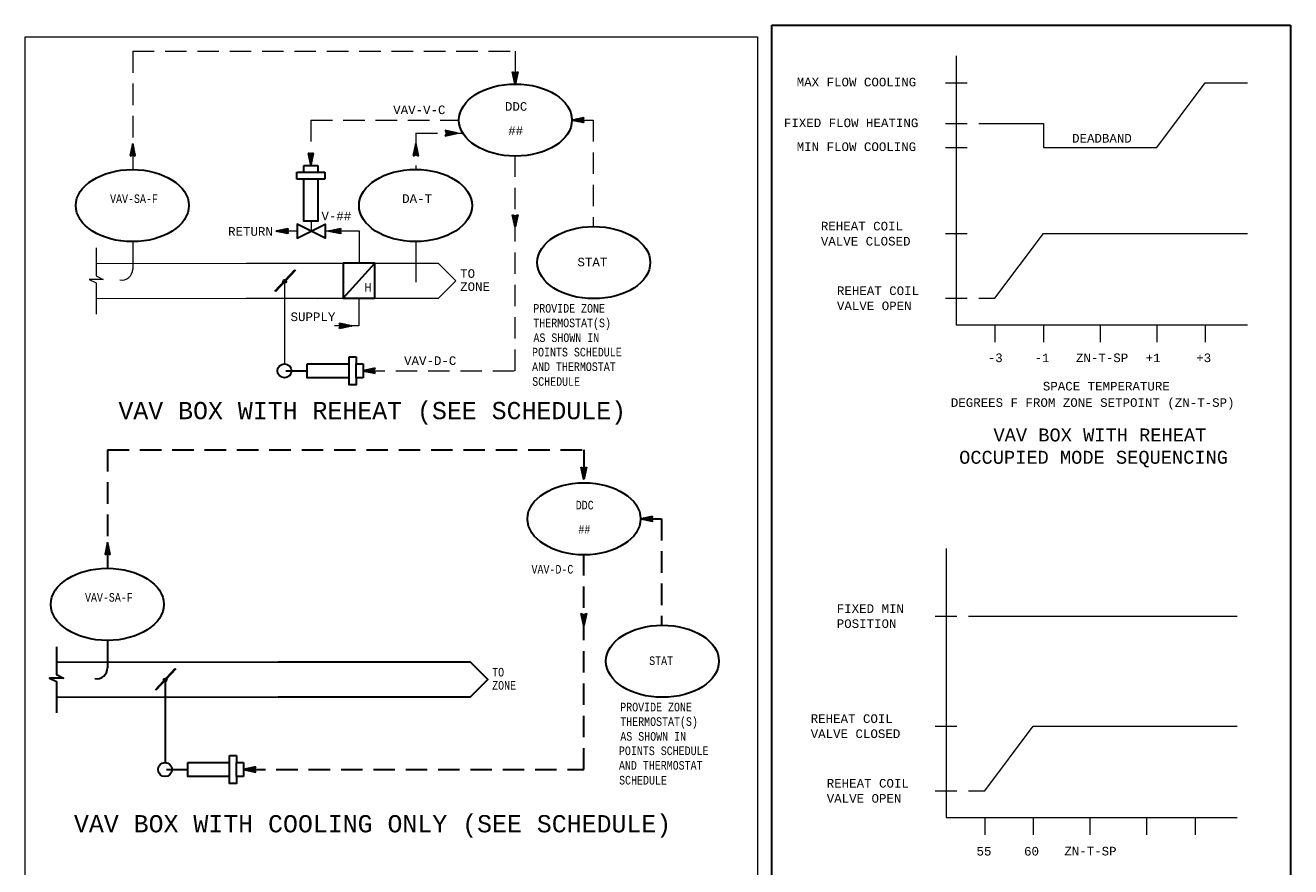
# Model space of a CAD drawing. Header units: inches. Extents: x 2 to 32.2, y 0.4 to 20.5.
# Tile 4 of 5: x 2 to 16.7, y 10.7 to 20.5. Entities that reach past the tile are written whole.
import ezdxf
from ezdxf.enums import TextEntityAlignment as Align

# ---------------------------------------------------------------- set-up
doc = ezdxf.new("R2010")
doc.units = ezdxf.units.IN
doc.header["$MEASUREMENT"] = 0
doc.linetypes.add('HIDDEN', pattern=[0.375, 0.25, -0.125])
for name, color, linetype, lineweight in [('M-ANNO-SYMB', 6, 'Continuous', 30), ('M-ANNO-TEXT', 2, 'Continuous', 30), ('M-DIAG-GRPH', 6, 'Continuous', 13), ('M-DIAG-METR', 3, 'Continuous', 0)]:
    doc.layers.add(name, color=color, linetype=linetype, lineweight=lineweight)
doc.styles.add('CONTROLTXT', font='monotxt.shx', dxfattribs={"width": 0.8, "height": 0.125})

msp = doc.modelspace()

# ---------------------------------------------------------------- linework, layer by layer
at = {"layer": 'M-ANNO-SYMB'}
for p, q in [((10.654, 20.486), (16.67, 20.486)), ((10.654, 9.457), (10.654, 20.486)), ((16.67, 20.486), (16.67, 9.457)), ((5.121, 17.646), (4.889, 17.398)), ((5.132, 17.646), (4.901, 17.398)), ((3.736, 13.021), (3.505, 12.773)), ((3.748, 13.021), (3.516, 12.773))]:
    msp.add_line(p, q, dxfattribs=at)
at = {"layer": 'M-ANNO-SYMB', "linetype": 'Continuous'}
for p, q in [((7.65, 19.944), (7.68, 19.929)), ((7.68, 19.804), (7.65, 19.944)), ((7.651, 19.938), (7.655, 19.941)), ((7.653, 19.942), (7.7, 19.895)), ((7.653, 19.929), (7.662, 19.938)), ((7.653, 19.932), (7.698, 19.887)), ((7.655, 19.92), (7.669, 19.934)), ((7.655, 19.918), (7.696, 19.878)), ((7.657, 19.911), (7.676, 19.931)), ((7.658, 19.905), (7.694, 19.869)), ((7.659, 19.902), (7.69, 19.934)), ((7.661, 19.894), (7.71, 19.943)), ((7.661, 19.891), (7.692, 19.86)), ((7.663, 19.885), (7.707, 19.929)), ((7.664, 19.878), (7.69, 19.852)), ((7.665, 19.876), (7.704, 19.916)), ((7.666, 19.867), (7.701, 19.902)), ((7.667, 19.864), (7.688, 19.843)), ((7.668, 19.859), (7.698, 19.889)), ((7.67, 19.85), (7.695, 19.875)), ((7.67, 19.851), (7.687, 19.834)), ((7.672, 19.841), (7.693, 19.862)), ((7.673, 19.837), (7.685, 19.826)), ((7.674, 19.932), (7.702, 19.904)), ((7.674, 19.833), (7.69, 19.848)), ((7.676, 19.824), (7.687, 19.835)), ((7.676, 19.824), (7.683, 19.817)), ((7.678, 19.815), (7.684, 19.821)), ((7.679, 19.81), (7.681, 19.808)), ((7.679, 19.806), (7.681, 19.808)), ((7.68, 19.929), (7.71, 19.944)), ((7.71, 19.944), (7.68, 19.804)), ((7.685, 19.931), (7.703, 19.913)), ((7.692, 19.935), (7.705, 19.922)), ((7.699, 19.938), (7.707, 19.93)), ((7.706, 19.942), (7.709, 19.939)), ((8.337, 19.386), (8.477, 19.416)), ((8.477, 19.356), (8.337, 19.386)), ((8.34, 19.386), (8.341, 19.385)), ((8.344, 19.387), (8.342, 19.385)), ((8.349, 19.388), (8.355, 19.382)), ((8.358, 19.39), (8.35, 19.383)), ((8.357, 19.39), (8.368, 19.379)), ((8.371, 19.393), (8.359, 19.381)), ((8.366, 19.392), (8.382, 19.376)), ((8.385, 19.396), (8.368, 19.379)), ((8.375, 19.394), (8.395, 19.373)), ((8.398, 19.399), (8.377, 19.377)), ((8.384, 19.396), (8.409, 19.37)), ((8.412, 19.402), (8.385, 19.375)), ((8.392, 19.397), (8.423, 19.367)), ((8.425, 19.404), (8.394, 19.374)), ((8.401, 19.399), (8.436, 19.365)), ((8.439, 19.407), (8.403, 19.372)), ((8.41, 19.401), (8.45, 19.362)), ((8.452, 19.41), (8.412, 19.37)), ((8.419, 19.403), (8.463, 19.359)), ((8.466, 19.413), (8.42, 19.368)), ((8.427, 19.405), (8.477, 19.356)), ((8.476, 19.413), (8.429, 19.366)), ((8.436, 19.407), (8.468, 19.376)), ((8.465, 19.392), (8.438, 19.364)), ((8.445, 19.409), (8.464, 19.389)), ((8.465, 19.381), (8.447, 19.362)), ((8.454, 19.411), (8.468, 19.396)), ((8.468, 19.374), (8.455, 19.36)), ((8.477, 19.416), (8.462, 19.386)), ((8.462, 19.412), (8.471, 19.404)), ((8.462, 19.386), (8.477, 19.356)), ((8.472, 19.367), (8.464, 19.359)), ((8.471, 19.414), (8.475, 19.411)), ((6.867, 19.264), (6.882, 19.234)), ((6.882, 19.234), (6.867, 19.204)), ((7.008, 19.234), (6.868, 19.264)), ((6.917, 19.254), (6.868, 19.205)), ((6.868, 19.204), (7.008, 19.234)), ((6.869, 19.262), (6.915, 19.215)), ((6.873, 19.263), (6.87, 19.259)), ((6.882, 19.261), (6.873, 19.252)), ((6.876, 19.222), (6.889, 19.209)), ((6.891, 19.259), (6.877, 19.245)), ((6.908, 19.255), (6.877, 19.224)), ((6.879, 19.262), (6.924, 19.217)), ((6.879, 19.24), (6.907, 19.213)), ((6.9, 19.257), (6.88, 19.238)), ((6.88, 19.229), (6.898, 19.211)), ((6.926, 19.252), (6.882, 19.207)), ((6.892, 19.259), (6.933, 19.218)), ((6.935, 19.25), (6.895, 19.21)), ((6.906, 19.256), (6.942, 19.22)), ((6.943, 19.248), (6.909, 19.213)), ((6.919, 19.253), (6.95, 19.222)), ((6.952, 19.246), (6.922, 19.216)), ((6.933, 19.25), (6.959, 19.224)), ((6.961, 19.244), (6.936, 19.219)), ((6.946, 19.247), (6.968, 19.226)), ((6.97, 19.242), (6.949, 19.222)), ((6.96, 19.244), (6.977, 19.228)), ((6.978, 19.24), (6.963, 19.225)), ((6.973, 19.242), (6.985, 19.23)), ((6.987, 19.239), (6.976, 19.228)), ((6.987, 19.239), (6.994, 19.232)), ((6.996, 19.237), (6.99, 19.231)), ((7.001, 19.236), (7.003, 19.233)), ((7.005, 19.235), (7.003, 19.233)), ((8.476, 19.359), (8.473, 19.357)), ((3.246, 19.111), (3.216, 18.971)), ((3.233, 19.05), (3.254, 19.072)), ((3.236, 19.064), (3.253, 19.081)), ((3.238, 19.073), (3.259, 19.053)), ((3.239, 19.077), (3.251, 19.089)), ((3.24, 19.082), (3.256, 19.066)), ((3.242, 19.091), (3.249, 19.098)), ((3.242, 19.091), (3.253, 19.08)), ((3.244, 19.1), (3.25, 19.093)), ((3.245, 19.108), (3.247, 19.107)), ((3.245, 19.104), (3.247, 19.107)), ((3.276, 18.971), (3.246, 19.111)), ((6.529, 19.112), (6.499, 18.972)), ((6.516, 19.051), (6.537, 19.073)), ((6.519, 19.065), (6.535, 19.082)), ((6.521, 19.075), (6.541, 19.054)), ((6.522, 19.078), (6.533, 19.09)), ((6.523, 19.083), (6.538, 19.068)), ((6.524, 19.092), (6.532, 19.099)), ((6.524, 19.092), (6.535, 19.081)), ((6.526, 19.101), (6.533, 19.095)), ((6.527, 19.105), (6.53, 19.108)), ((6.528, 19.11), (6.53, 19.108)), ((6.559, 18.972), (6.529, 19.112)), ((6.869, 19.208), (6.872, 19.205)), ((6.873, 19.215), (6.881, 19.207)), ((3.216, 18.971), (3.246, 18.986)), ((3.217, 18.977), (3.221, 18.974)), ((3.219, 18.983), (3.264, 19.028)), ((3.219, 18.972), (3.266, 19.019)), ((3.219, 18.986), (3.228, 18.977)), ((3.221, 18.996), (3.262, 19.037)), ((3.221, 18.995), (3.235, 18.981)), ((3.223, 19.004), (3.242, 18.984)), ((3.224, 19.01), (3.26, 19.046)), ((3.225, 19.012), (3.256, 18.981)), ((3.227, 19.023), (3.258, 19.054)), ((3.227, 19.021), (3.276, 18.972)), ((3.229, 19.03), (3.273, 18.985)), ((3.23, 19.037), (3.256, 19.063)), ((3.231, 19.039), (3.27, 18.999)), ((3.232, 19.047), (3.267, 19.012)), ((3.234, 19.056), (3.264, 19.026)), ((3.236, 19.065), (3.261, 19.039)), ((3.24, 18.983), (3.268, 19.011)), ((3.246, 18.986), (3.276, 18.971)), ((3.251, 18.984), (3.269, 19.002)), ((3.258, 18.98), (3.271, 18.993)), ((3.265, 18.976), (3.273, 18.984)), ((3.272, 18.973), (3.275, 18.976)), ((5.282, 19.001), (5.312, 18.861)), ((5.312, 18.986), (5.282, 19.001)), ((5.332, 18.951), (5.283, 19)), ((5.286, 18.999), (5.283, 18.996)), ((5.293, 18.995), (5.285, 18.987)), ((5.33, 18.942), (5.285, 18.986)), ((5.3, 18.992), (5.287, 18.979)), ((5.328, 18.933), (5.288, 18.973)), ((5.307, 18.988), (5.289, 18.97)), ((5.318, 18.989), (5.291, 18.961)), ((5.326, 18.924), (5.291, 18.959)), ((5.34, 18.999), (5.293, 18.952)), ((5.324, 18.916), (5.294, 18.946)), ((5.34, 18.989), (5.295, 18.944)), ((5.337, 18.975), (5.296, 18.935)), ((5.322, 18.907), (5.297, 18.932)), ((5.334, 18.962), (5.298, 18.926)), ((5.331, 18.948), (5.3, 18.917)), ((5.333, 18.959), (5.302, 18.991)), ((5.328, 18.935), (5.302, 18.909)), ((5.312, 18.861), (5.342, 19.001)), ((5.342, 19.001), (5.312, 18.986)), ((5.335, 18.968), (5.316, 18.988)), ((5.337, 18.977), (5.323, 18.991)), ((5.339, 18.986), (5.33, 18.995)), ((5.341, 18.994), (5.337, 18.998)), ((6.499, 18.972), (6.529, 18.987)), ((6.5, 18.978), (6.504, 18.975)), ((6.501, 18.984), (6.547, 19.029)), ((6.501, 18.974), (6.548, 19.02)), ((6.502, 18.987), (6.511, 18.978)), ((6.504, 18.997), (6.545, 19.038)), ((6.504, 18.996), (6.518, 18.982)), ((6.506, 19.005), (6.525, 18.985)), ((6.507, 19.011), (6.543, 19.047)), ((6.508, 19.013), (6.539, 18.982)), ((6.51, 19.024), (6.541, 19.055)), ((6.51, 19.022), (6.559, 18.973)), ((6.511, 19.031), (6.556, 18.987)), ((6.513, 19.038), (6.539, 19.064)), ((6.513, 19.04), (6.553, 19)), ((6.515, 19.048), (6.55, 19.014)), ((6.517, 19.057), (6.547, 19.027)), ((6.519, 19.066), (6.544, 19.041)), ((6.523, 18.984), (6.55, 19.012)), ((6.529, 18.987), (6.559, 18.972)), ((6.534, 18.985), (6.552, 19.003)), ((6.541, 18.981), (6.554, 18.994)), ((6.548, 18.978), (6.556, 18.986)), ((6.555, 18.974), (6.558, 18.977)), ((5.15, 18.699), (5.15, 18.78)), ((5.15, 18.78), (5.393, 18.78)), ((5.231, 18.78), (5.231, 18.861)), ((5.231, 18.861), (5.393, 18.861)), ((5.32, 18.898), (5.3, 18.919)), ((5.318, 18.889), (5.303, 18.905)), ((5.325, 18.921), (5.304, 18.9)), ((5.322, 18.908), (5.306, 18.891)), ((5.317, 18.881), (5.306, 18.892)), ((5.32, 18.894), (5.308, 18.882)), ((5.315, 18.872), (5.309, 18.878)), ((5.317, 18.881), (5.31, 18.874)), ((5.314, 18.867), (5.311, 18.865)), ((5.313, 18.863), (5.311, 18.865)), ((5.393, 18.861), (5.393, 18.78)), ((5.393, 18.78), (5.474, 18.78)), ((5.474, 18.78), (5.474, 18.699)), ((5.474, 18.699), (5.15, 18.699)), ((7.65, 18.287), (7.68, 18.272)), ((7.68, 18.147), (7.65, 18.287)), ((7.651, 18.28), (7.655, 18.284)), ((7.653, 18.285), (7.7, 18.238)), ((7.653, 18.272), (7.662, 18.281)), ((7.653, 18.275), (7.698, 18.23)), ((7.655, 18.263), (7.669, 18.277)), ((7.655, 18.261), (7.696, 18.221)), ((7.657, 18.254), (7.676, 18.274)), ((7.658, 18.248), (7.694, 18.212)), ((7.659, 18.245), (7.69, 18.277)), ((7.661, 18.237), (7.71, 18.286)), ((7.661, 18.234), (7.692, 18.203)), ((7.663, 18.228), (7.707, 18.272)), ((7.664, 18.221), (7.69, 18.195)), ((7.665, 18.219), (7.704, 18.259)), ((7.666, 18.21), (7.701, 18.245)), ((7.667, 18.207), (7.688, 18.186)), ((7.668, 18.202), (7.698, 18.232)), ((7.67, 18.193), (7.695, 18.218)), ((7.67, 18.194), (7.687, 18.177)), ((7.672, 18.184), (7.693, 18.205)), ((7.674, 18.275), (7.702, 18.247)), ((7.674, 18.175), (7.69, 18.191)), ((7.68, 18.272), (7.71, 18.287)), ((7.71, 18.287), (7.68, 18.147)), ((7.685, 18.274), (7.703, 18.256)), ((7.692, 18.278), (7.705, 18.265)), ((7.699, 18.281), (7.707, 18.273)), ((7.706, 18.285), (7.709, 18.282)), ((4.908, 18.099), (5.048, 18.129)), ((5.048, 18.069), (4.908, 18.099)), ((4.91, 18.1), (4.912, 18.098)), ((4.914, 18.1), (4.912, 18.098)), ((4.919, 18.101), (4.925, 18.095)), ((4.928, 18.103), (4.921, 18.096)), ((4.928, 18.103), (4.939, 18.092)), ((4.941, 18.106), (4.93, 18.094)), ((4.937, 18.105), (4.952, 18.089)), ((4.955, 18.109), (4.938, 18.092)), ((4.945, 18.107), (4.966, 18.086)), ((4.968, 18.112), (4.947, 18.091)), ((4.954, 18.109), (4.979, 18.084)), ((4.982, 18.115), (4.956, 18.089)), ((4.963, 18.111), (4.993, 18.081)), ((4.995, 18.118), (4.964, 18.087)), ((4.971, 18.113), (5.006, 18.078)), ((5.009, 18.121), (4.973, 18.085)), ((4.98, 18.114), (5.02, 18.075)), ((5.022, 18.124), (4.982, 18.083)), ((4.989, 18.116), (5.033, 18.072)), ((5.036, 18.126), (4.991, 18.081)), ((4.998, 18.118), (5.047, 18.069)), ((5.046, 18.126), (4.999, 18.079)), ((5.006, 18.12), (5.038, 18.089)), ((5.036, 18.105), (5.008, 18.077)), ((5.015, 18.122), (5.035, 18.103)), ((5.035, 18.094), (5.017, 18.076)), ((5.024, 18.124), (5.038, 18.11)), ((5.039, 18.087), (5.026, 18.074)), ((5.048, 18.129), (5.033, 18.099)), ((5.033, 18.126), (5.042, 18.117)), ((5.033, 18.099), (5.048, 18.069)), ((5.042, 18.08), (5.034, 18.072)), ((5.041, 18.128), (5.045, 18.124)), ((5.046, 18.073), (5.043, 18.07)), ((5.52, 18.099), (5.66, 18.129)), ((5.66, 18.069), (5.52, 18.099)), ((5.522, 18.1), (5.524, 18.098)), ((5.527, 18.1), (5.524, 18.098)), ((5.531, 18.101), (5.537, 18.095)), ((5.54, 18.103), (5.533, 18.096)), ((5.54, 18.103), (5.551, 18.092)), ((5.554, 18.106), (5.542, 18.094)), ((5.549, 18.105), (5.564, 18.089)), ((5.567, 18.109), (5.55, 18.092)), ((5.557, 18.107), (5.578, 18.086)), ((5.581, 18.112), (5.559, 18.091)), ((5.566, 18.109), (5.591, 18.084)), ((5.594, 18.115), (5.568, 18.089)), ((5.575, 18.111), (5.605, 18.081)), ((5.608, 18.118), (5.577, 18.087)), ((5.584, 18.113), (5.618, 18.078)), ((5.621, 18.121), (5.585, 18.085)), ((5.592, 18.114), (5.632, 18.075)), ((5.635, 18.124), (5.594, 18.083)), ((5.601, 18.116), (5.645, 18.072)), ((5.648, 18.126), (5.603, 18.081)), ((5.61, 18.118), (5.659, 18.069)), ((5.658, 18.126), (5.612, 18.079)), ((5.619, 18.12), (5.65, 18.089)), ((5.648, 18.105), (5.62, 18.077)), ((5.627, 18.122), (5.647, 18.103)), ((5.647, 18.094), (5.629, 18.076)), ((5.636, 18.124), (5.65, 18.11)), ((5.651, 18.087), (5.638, 18.074)), ((5.66, 18.129), (5.645, 18.099)), ((5.645, 18.126), (5.654, 18.117)), ((5.645, 18.099), (5.66, 18.069)), ((5.654, 18.08), (5.646, 18.072)), ((5.654, 18.128), (5.657, 18.124)), ((5.658, 18.073), (5.655, 18.07)), ((7.673, 18.18), (7.685, 18.168)), ((7.676, 18.167), (7.687, 18.178)), ((7.676, 18.167), (7.683, 18.16)), ((7.678, 18.158), (7.684, 18.164)), ((7.679, 18.153), (7.681, 18.151)), ((7.679, 18.149), (7.681, 18.151)), ((5.687, 17.321), (6.052, 17.726)), ((5.657, 16.999), (5.642, 17.029)), ((5.642, 17.029), (5.782, 16.999)), ((5.692, 16.979), (5.643, 17.028)), ((5.644, 17.025), (5.647, 17.028)), ((5.644, 16.971), (5.691, 17.018)), ((5.648, 17.018), (5.656, 17.026)), ((5.651, 17.011), (5.664, 17.024)), ((5.654, 16.993), (5.682, 17.02)), ((5.655, 17.004), (5.673, 17.022)), ((5.701, 16.981), (5.657, 17.026)), ((5.71, 16.983), (5.67, 17.023)), ((5.719, 16.985), (5.684, 17.02)), ((5.727, 16.987), (5.697, 17.017)), ((5.642, 16.969), (5.657, 16.999)), ((5.782, 16.999), (5.642, 16.969)), ((5.649, 16.97), (5.645, 16.974)), ((5.657, 16.972), (5.648, 16.981)), ((5.684, 16.978), (5.652, 17.009)), ((5.666, 16.974), (5.652, 16.988)), ((5.654, 16.971), (5.699, 17.016)), ((5.675, 16.976), (5.655, 16.995)), ((5.668, 16.974), (5.708, 17.015)), ((5.681, 16.977), (5.717, 17.013)), ((5.695, 16.98), (5.726, 17.011)), ((5.708, 16.983), (5.734, 17.009)), ((5.736, 16.989), (5.711, 17.014)), ((5.722, 16.986), (5.743, 17.007)), ((5.745, 16.991), (5.724, 17.011)), ((5.735, 16.989), (5.752, 17.005)), ((5.754, 16.993), (5.738, 17.008)), ((5.749, 16.991), (5.761, 17.003)), ((5.762, 16.994), (5.751, 17.005)), ((5.762, 16.994), (5.769, 17.001)), ((5.771, 16.996), (5.765, 17.002)), ((5.776, 16.997), (5.778, 17)), ((5.78, 16.998), (5.778, 17)), ((5.754, 16.56), (5.754, 16.641)), ((5.754, 16.641), (5.835, 16.641)), ((5.835, 16.641), (5.835, 16.56)), ((5.023, 16.478), (5.268, 16.478)), ((5.268, 16.478), (5.268, 16.56)), ((5.268, 16.56), (5.754, 16.56)), ((5.835, 16.397), (5.835, 16.56)), ((5.835, 16.56), (5.916, 16.56)), ((5.916, 16.56), (5.916, 16.397)), ((6.056, 16.509), (5.916, 16.478)), ((5.916, 16.478), (6.056, 16.448)), ((5.919, 16.478), (5.921, 16.479)), ((5.923, 16.477), (5.921, 16.479)), ((5.928, 16.476), (5.934, 16.482)), ((5.937, 16.474), (5.93, 16.481)), ((5.937, 16.474), (5.948, 16.485)), ((5.95, 16.471), (5.938, 16.483)), ((5.945, 16.472), (5.961, 16.488)), ((5.964, 16.468), (5.947, 16.485)), ((5.954, 16.47), (5.975, 16.491)), ((5.977, 16.465), (5.956, 16.487)), ((5.963, 16.469), (5.988, 16.494)), ((5.991, 16.463), (5.964, 16.489)), ((5.972, 16.467), (6.002, 16.497)), ((6.004, 16.46), (5.973, 16.491)), ((5.98, 16.465), (6.015, 16.5)), ((6.018, 16.457), (5.982, 16.493)), ((5.989, 16.463), (6.029, 16.503)), ((6.031, 16.454), (5.991, 16.494)), ((5.998, 16.461), (6.042, 16.505)), ((6.045, 16.451), (5.999, 16.496)), ((6.006, 16.459), (6.056, 16.508)), ((6.055, 16.451), (6.008, 16.498)), ((6.015, 16.457), (6.047, 16.489)), ((6.044, 16.472), (6.017, 16.5)), ((6.024, 16.455), (6.043, 16.475)), ((6.044, 16.483), (6.026, 16.502)), ((6.033, 16.454), (6.047, 16.468)), ((6.047, 16.491), (6.034, 16.504)), ((6.041, 16.478), (6.056, 16.509)), ((6.056, 16.448), (6.041, 16.478)), ((6.041, 16.452), (6.05, 16.461)), ((6.051, 16.498), (6.043, 16.506)), ((6.05, 16.45), (6.054, 16.454)), ((6.055, 16.505), (6.052, 16.508)), ((5.916, 16.397), (5.835, 16.397)), ((8.476, 15.218), (8.446, 15.358)), ((8.446, 15.358), (8.476, 15.343)), ((8.447, 15.352), (8.451, 15.356)), ((8.448, 15.357), (8.495, 15.31)), ((8.448, 15.347), (8.493, 15.301)), ((8.449, 15.343), (8.458, 15.352)), ((8.451, 15.335), (8.465, 15.349)), ((8.451, 15.333), (8.492, 15.293)), ((8.453, 15.326), (8.472, 15.345)), ((8.454, 15.32), (8.49, 15.284)), ((8.455, 15.317), (8.486, 15.349)), ((8.456, 15.308), (8.505, 15.358)), ((8.457, 15.306), (8.488, 15.275)), ((8.458, 15.3), (8.503, 15.344)), ((8.46, 15.291), (8.5, 15.331)), ((8.46, 15.293), (8.486, 15.266)), ((8.462, 15.282), (8.497, 15.317)), ((8.463, 15.279), (8.484, 15.258)), ((8.464, 15.274), (8.494, 15.304)), ((8.466, 15.265), (8.491, 15.29)), ((8.466, 15.266), (8.482, 15.249)), ((8.468, 15.256), (8.488, 15.277)), ((8.47, 15.346), (8.497, 15.319)), ((8.47, 15.247), (8.485, 15.263)), ((8.506, 15.358), (8.476, 15.218)), ((8.476, 15.343), (8.506, 15.358)), ((8.481, 15.346), (8.499, 15.328)), ((8.488, 15.349), (8.501, 15.336)), ((8.495, 15.353), (8.503, 15.345)), ((8.502, 15.357), (8.505, 15.354)), ((8.468, 15.252), (8.48, 15.24)), ((8.471, 15.239), (8.482, 15.25)), ((8.471, 15.239), (8.478, 15.232)), ((8.473, 15.23), (8.479, 15.236)), ((8.474, 15.225), (8.477, 15.223)), ((8.475, 15.221), (8.477, 15.223)), ((9.133, 14.76), (9.273, 14.79)), ((9.273, 14.73), (9.133, 14.76)), ((9.136, 14.761), (9.137, 14.759)), ((9.14, 14.762), (9.137, 14.759)), ((9.144, 14.763), (9.151, 14.757)), ((9.153, 14.765), (9.146, 14.758)), ((9.153, 14.765), (9.164, 14.754)), ((9.167, 14.768), (9.155, 14.756)), ((9.162, 14.766), (9.178, 14.751)), ((9.18, 14.77), (9.163, 14.754)), ((9.171, 14.768), (9.191, 14.748)), ((9.194, 14.773), (9.172, 14.752)), ((9.179, 14.77), (9.205, 14.745)), ((9.207, 14.776), (9.181, 14.75)), ((9.188, 14.772), (9.218, 14.742)), ((9.221, 14.779), (9.19, 14.748)), ((9.197, 14.774), (9.232, 14.739)), ((9.234, 14.782), (9.199, 14.746)), ((9.206, 14.776), (9.245, 14.736)), ((9.248, 14.785), (9.207, 14.744)), ((9.214, 14.778), (9.259, 14.733)), ((9.261, 14.788), (9.216, 14.743)), ((9.223, 14.78), (9.272, 14.731)), ((9.272, 14.788), (9.225, 14.741)), ((9.232, 14.781), (9.263, 14.75)), ((9.261, 14.766), (9.233, 14.739)), ((9.241, 14.783), (9.26, 14.764)), ((9.261, 14.755), (9.242, 14.737)), ((9.249, 14.785), (9.263, 14.771)), ((9.264, 14.748), (9.251, 14.735)), ((9.273, 14.79), (9.258, 14.76)), ((9.258, 14.787), (9.267, 14.778)), ((9.258, 14.76), (9.273, 14.73)), ((9.268, 14.741), (9.26, 14.733)), ((9.267, 14.789), (9.271, 14.785)), ((9.271, 14.734), (9.268, 14.731)), ((2.955, 14.486), (2.925, 14.346)), ((2.928, 14.358), (2.973, 14.403)), ((2.928, 14.347), (2.975, 14.394)), ((2.931, 14.371), (2.971, 14.412)), ((2.932, 14.378), (2.952, 14.359)), ((2.934, 14.385), (2.969, 14.42)), ((2.934, 14.387), (2.965, 14.356)), ((2.936, 14.396), (2.985, 14.347)), ((2.937, 14.398), (2.967, 14.429)), ((2.938, 14.405), (2.982, 14.36)), ((2.939, 14.412), (2.966, 14.438)), ((2.94, 14.413), (2.979, 14.374)), ((2.942, 14.425), (2.964, 14.447)), ((2.942, 14.422), (2.976, 14.387)), ((2.944, 14.431), (2.974, 14.401)), ((2.945, 14.439), (2.962, 14.455)), ((2.945, 14.439), (2.971, 14.414)), ((2.947, 14.448), (2.968, 14.428)), ((2.948, 14.452), (2.96, 14.464)), ((2.949, 14.457), (2.965, 14.441)), ((2.949, 14.358), (2.977, 14.385)), ((2.951, 14.466), (2.958, 14.473)), ((2.951, 14.466), (2.962, 14.455)), ((2.953, 14.474), (2.959, 14.468)), ((2.954, 14.479), (2.956, 14.481)), ((2.985, 14.346), (2.955, 14.486)), ((2.955, 14.483), (2.956, 14.482)), ((2.96, 14.358), (2.979, 14.377)), ((2.925, 14.346), (2.955, 14.361)), ((2.927, 14.352), (2.93, 14.348)), ((2.929, 14.361), (2.937, 14.352)), ((2.93, 14.37), (2.945, 14.355)), ((2.955, 14.361), (2.985, 14.346)), ((2.967, 14.355), (2.981, 14.368)), ((2.974, 14.351), (2.982, 14.359)), ((2.982, 14.348), (2.984, 14.35)), ((8.476, 13.521), (8.446, 13.661)), ((8.446, 13.661), (8.476, 13.646)), ((8.447, 13.655), (8.451, 13.659)), ((8.448, 13.66), (8.495, 13.613)), ((8.448, 13.65), (8.493, 13.604)), ((8.449, 13.646), (8.458, 13.655)), ((8.451, 13.638), (8.465, 13.652)), ((8.453, 13.629), (8.472, 13.648)), ((8.455, 13.62), (8.486, 13.651)), ((8.456, 13.611), (8.505, 13.66)), ((8.458, 13.603), (8.503, 13.647)), ((8.47, 13.649), (8.497, 13.622)), ((8.506, 13.661), (8.476, 13.521)), ((8.476, 13.646), (8.506, 13.661)), ((8.481, 13.649), (8.499, 13.63)), ((8.488, 13.652), (8.501, 13.639)), ((8.495, 13.656), (8.503, 13.648)), ((8.502, 13.659), (8.505, 13.657)), ((8.451, 13.636), (8.492, 13.596)), ((8.454, 13.623), (8.49, 13.587)), ((8.457, 13.609), (8.488, 13.578)), ((8.46, 13.594), (8.5, 13.633)), ((8.46, 13.596), (8.486, 13.569)), ((8.462, 13.585), (8.497, 13.62)), ((8.463, 13.582), (8.484, 13.561)), ((8.464, 13.576), (8.494, 13.606)), ((8.466, 13.568), (8.491, 13.593)), ((8.466, 13.569), (8.482, 13.552)), ((8.468, 13.559), (8.488, 13.579)), ((8.468, 13.555), (8.48, 13.543)), ((8.47, 13.55), (8.485, 13.566)), ((8.471, 13.541), (8.482, 13.552)), ((8.471, 13.542), (8.478, 13.534)), ((8.473, 13.533), (8.479, 13.539)), ((8.474, 13.528), (8.477, 13.526)), ((8.475, 13.524), (8.477, 13.525)), ((3.884, 11.934), (4.37, 11.934)), ((3.884, 11.853), (3.884, 11.934)), ((4.37, 11.934), (4.37, 12.015)), ((4.37, 12.015), (4.451, 12.015)), ((4.451, 12.015), (4.451, 11.934)), ((4.451, 11.772), (4.451, 11.934)), ((4.451, 11.934), (4.532, 11.934)), ((4.532, 11.934), (4.532, 11.772)), ((4.672, 11.883), (4.532, 11.853)), ((4.622, 11.834), (4.671, 11.883)), ((4.657, 11.853), (4.672, 11.883)), ((4.532, 11.772), (4.451, 11.772)), ((4.532, 11.853), (4.672, 11.823)), ((4.535, 11.853), (4.536, 11.854)), ((4.539, 11.852), (4.536, 11.854)), ((4.543, 11.851), (4.55, 11.857)), ((4.552, 11.849), (4.545, 11.856)), ((4.552, 11.849), (4.563, 11.86)), ((4.566, 11.846), (4.554, 11.858)), ((4.561, 11.847), (4.577, 11.863)), ((4.579, 11.843), (4.563, 11.86)), ((4.57, 11.845), (4.59, 11.866)), ((4.593, 11.84), (4.571, 11.862)), ((4.578, 11.843), (4.604, 11.869)), ((4.606, 11.837), (4.58, 11.863)), ((4.587, 11.841), (4.617, 11.871)), ((4.62, 11.834), (4.589, 11.865)), ((4.596, 11.84), (4.631, 11.874)), ((4.633, 11.831), (4.598, 11.867)), ((4.605, 11.838), (4.644, 11.877)), ((4.647, 11.829), (4.606, 11.869)), ((4.613, 11.836), (4.658, 11.88)), ((4.66, 11.826), (4.615, 11.871)), ((4.671, 11.826), (4.624, 11.873)), ((4.631, 11.832), (4.662, 11.863)), ((4.66, 11.847), (4.632, 11.875)), ((4.64, 11.83), (4.659, 11.85)), ((4.66, 11.858), (4.641, 11.877)), ((4.648, 11.828), (4.662, 11.842)), ((4.663, 11.865), (4.65, 11.878)), ((4.672, 11.823), (4.657, 11.853)), ((4.657, 11.826), (4.666, 11.835)), ((4.667, 11.872), (4.659, 11.88)), ((4.666, 11.825), (4.67, 11.828)), ((4.67, 11.879), (4.667, 11.882))]:
    msp.add_line(p, q, dxfattribs=at)
at = {"layer": 'M-ANNO-SYMB', "color": 6, "linetype": 'HIDDEN'}
for p, q in [((2.955, 15.559), (8.476, 15.559)), ((2.955, 15.559), (2.955, 14.186)), ((8.476, 15.559), (8.476, 15.178)), ((9.133, 14.76), (9.378, 14.76)), ((9.378, 14.76), (9.378, 13.526))]:
    msp.add_line(p, q, dxfattribs=at)
at = {"layer": 'M-ANNO-SYMB', "color": 6, "linetype": 'Continuous'}
for p, q in [((2.955, 13.35), (2.955, 13.031)), ((3.623, 12.89), (3.623, 11.931))]:
    msp.add_line(p, q, dxfattribs=at)
at = {"layer": 'M-ANNO-SYMB', "color": 1, "linetype": 'Continuous'}
msp.add_line((3.639, 11.853), (3.884, 11.853), dxfattribs=at)
at = {"layer": 'M-ANNO-SYMB', "linetype": 'Continuous', "flags": 128}
for points in [[(5.393, 18.699), (5.393, 18.212), (5.231, 18.212), (5.231, 18.699)], [(5.314, 18.099), (5.152, 18.18), (5.152, 18.018), (5.314, 18.099), (5.476, 18.18), (5.476, 18.018), (5.314, 18.099)], [(5.687, 17.726), (5.687, 17.321), (6.052, 17.321), (6.052, 17.726), (5.687, 17.726)], [(5.754, 16.397), (5.268, 16.397), (5.268, 16.478)], [(5.835, 16.397), (5.835, 16.316), (5.754, 16.316), (5.754, 16.56)], [(2.364, 13.277), (2.364, 12.953), (2.445, 12.913), (2.283, 12.913), (2.364, 12.872), (2.364, 12.508)], [(4.451, 11.772), (4.451, 11.691), (4.37, 11.691), (4.37, 11.934)], [(4.37, 11.772), (3.884, 11.772), (3.884, 11.853)]]:
    msp.add_lwpolyline(points, dxfattribs=at)
at = {"layer": 'M-ANNO-SYMB', "color": 6, "linetype": 'HIDDEN'}
for points in [[(8.476, 11.851), (8.476, 14.342)], [(4.536, 11.851), (8.476, 11.851)]]:
    msp.add_lwpolyline(points, dxfattribs=at)
at = {"layer": 'M-ANNO-SYMB', "color": 6, "linetype": 'Continuous', "flags": 128}
for points in [[(2.364, 13.099), (4.933, 13.101)], [(4.933, 13.101), (7.16, 13.101), (7.362, 12.897), (7.16, 12.692), (4.933, 12.692)], [(2.364, 12.695), (4.933, 12.692)]]:
    msp.add_lwpolyline(points, dxfattribs=at)
at = {"layer": 'M-ANNO-SYMB'}
for centre in [(5.007, 17.515), (3.623, 12.89)]:
    msp.add_circle(centre, 0.0183, dxfattribs=at)
at = {"layer": 'M-ANNO-SYMB', "linetype": 'Continuous'}
for centre in [(5.005, 16.477), (3.621, 11.851)]:
    msp.add_circle(centre, 0.081, dxfattribs=at)
at = {"layer": 'M-ANNO-SYMB', "color": 6}
msp.add_arc((2.828, 13.031), 0.127, 259.9116, 359.9911, dxfattribs=at)
at = {"layer": 'M-ANNO-SYMB'}
for centre in [(7.683, 19.386), (3.242, 18.394), (6.525, 18.395), (8.591, 17.733), (8.478, 14.76), (2.952, 13.768), (9.387, 13.108)]:
    msp.add_ellipse(centre, major_axis=(0.655, 0), ratio=0.638644, dxfattribs=at)
at = {"layer": 'M-DIAG-GRPH'}
for p, q in [((2.001, 20.35), (10.489, 20.35)), ((2.001, 0.547), (2.001, 20.35)), ((10.489, 20.35), (10.489, 0.547))]:
    msp.add_line(p, q, dxfattribs=at)
at = {"layer": 'M-DIAG-GRPH', "color": 6, "linetype": 'HIDDEN'}
for p, q in [((3.246, 20.184), (3.246, 18.812)), ((3.246, 20.184), (7.68, 20.184)), ((7.68, 20.184), (7.68, 19.804)), ((5.312, 19.386), (5.312, 18.875)), ((5.312, 19.386), (7.028, 19.386)), ((8.337, 19.386), (8.583, 19.386)), ((8.583, 19.386), (8.583, 18.151)), ((6.529, 19.234), (6.529, 18.813)), ((6.529, 19.234), (7.073, 19.234))]:
    msp.add_line(p, q, dxfattribs=at)
at = {"layer": 'M-DIAG-GRPH', "linetype": 'Continuous'}
for p, q in [((12.794, 20.131), (12.794, 17.01)), ((12.669, 19.819), (12.919, 19.819)), ((15.117, 19.069), (15.68, 19.819)), ((15.68, 19.819), (16.169, 19.819)), ((12.669, 19.346), (12.919, 19.346)), ((13.054, 19.346), (13.804, 19.346)), ((13.804, 19.346), (13.804, 19.069)), ((12.669, 19.069), (12.919, 19.069)), ((13.804, 19.069), (15.117, 19.069)), ((12.669, 18.069), (12.919, 18.069)), ((13.242, 17.319), (13.804, 18.069)), ((13.804, 18.069), (16.169, 18.069)), ((12.669, 17.319), (12.919, 17.319)), ((13.054, 17.319), (13.242, 17.319)), ((12.794, 17.01), (16.169, 17.01)), ((13.242, 17.01), (13.242, 16.81)), ((13.804, 17.01), (13.804, 16.81)), ((14.461, 17.01), (14.461, 16.81)), ((15.117, 17.01), (15.117, 16.81)), ((15.68, 17.01), (15.68, 16.81)), ((12.675, 14.417), (12.675, 11.295)), ((12.55, 13.631), (12.8, 13.631)), ((12.936, 13.631), (16.051, 13.631)), ((12.55, 12.354), (12.8, 12.354)), ((13.123, 11.604), (13.686, 12.354)), ((13.686, 12.354), (16.051, 12.354)), ((12.55, 11.604), (12.8, 11.604)), ((12.936, 11.604), (13.123, 11.604)), ((12.675, 11.295), (16.051, 11.295)), ((13.123, 11.295), (13.123, 11.095)), ((13.686, 11.295), (13.686, 11.095)), ((14.342, 11.295), (14.342, 11.095)), ((14.999, 11.295), (14.999, 11.095)), ((15.562, 11.295), (15.562, 11.095))]:
    msp.add_line(p, q, dxfattribs=at)
at = {"layer": 'M-DIAG-GRPH', "color": 6, "linetype": 'Continuous'}
for p, q in [((5.314, 18.212), (5.314, 18.099)), ((5.152, 18.099), (4.931, 18.099)), ((3.246, 17.976), (3.246, 17.656)), ((6.529, 17.977), (6.529, 17.506)), ((5.007, 17.515), (5.007, 16.556))]:
    msp.add_line(p, q, dxfattribs=at)
at = {"layer": 'M-DIAG-GRPH', "color": 6, "linetype": 'HIDDEN'}
for points in [[(7.68, 16.476), (7.68, 18.968)], [(5.92, 16.476), (7.68, 16.476)]]:
    msp.add_lwpolyline(points, dxfattribs=at)
at = {"layer": 'M-DIAG-GRPH', "color": 6, "linetype": 'Continuous', "flags": 128}
for points in [[(5.876, 17.734), (5.876, 18.099), (5.476, 18.099)], [(2.824, 17.724), (5.393, 17.726)], [(4.562, 17.726), (6.789, 17.726), (6.991, 17.522), (6.789, 17.318), (4.562, 17.318)], [(2.824, 17.321), (5.393, 17.318)], [(5.868, 17.321), (5.868, 16.999), (5.586, 16.999)]]:
    msp.add_lwpolyline(points, dxfattribs=at)
at = {"layer": 'M-DIAG-GRPH', "linetype": 'Continuous', "flags": 128}
msp.add_lwpolyline([(2.824, 17.903), (2.824, 17.579), (2.905, 17.538), (2.743, 17.538), (2.824, 17.498), (2.824, 17.133)], dxfattribs=at)
at = {"layer": 'M-DIAG-GRPH', "color": 6}
msp.add_arc((3.119, 17.656), 0.127, 259.9116, 359.9911, dxfattribs=at)

# ---------------------------------------------------------------- texts
at = {"layer": 'M-ANNO-TEXT', "linetype": 'Continuous', "style": 'CONTROLTXT'}
for s, height, p in [('MAX FLOW COOLING', 0.10003, (10.944, 19.827)), ('FIXED FLOW HEATING', 0.10003, (10.795, 19.354)), ('DEADBAND', 0.1, (14.136, 19.175)), ('MIN FLOW COOLING', 0.10003, (10.944, 19.077)), ('REHEAT COIL', 0.10003, (11.224, 18.156)), ('VALVE CLOSED', 0.10003, (11.224, 17.981)), ('REHEAT COIL', 0.10003, (11.41, 17.406)), ('VALVE OPEN', 0.1, (11.41, 17.231)), ('FIXED MIN', 0.1, (11.408, 13.719)), ('POSITION', 0.1, (11.408, 13.544)), ('REHEAT COIL', 0.10003, (11.106, 12.442)), ('VALVE CLOSED', 0.10003, (11.106, 12.267)), ('REHEAT COIL', 0.10003, (11.292, 11.692)), ('VALVE OPEN', 0.1, (11.292, 11.517))]:
    msp.add_text(s, height=height, dxfattribs=at).set_placement(p, align=Align.MIDDLE_LEFT)
for s, p in [('VAV-V-C', (6.569, 19.455)), ('DDC', (7.691, 19.494)), ('##', (7.686, 19.212)), ('DA-T', (6.543, 18.425)), ('VAV-D-C', (6.695, 16.545))]:
    msp.add_text(s, height=0.1, dxfattribs=at).set_placement(p, align=Align.CENTER)
at = {"layer": 'M-ANNO-TEXT', "linetype": 'Continuous', "style": 'CONTROLTXT', "width": 0.8}
for s, p in [('VAV-SA-F', (3.261, 18.424)), ('DDC', (8.486, 14.869)), ('##', (8.482, 14.587)), ('VAV-D-C', (8.112, 14.125)), ('VAV-SA-F', (2.97, 13.799))]:
    msp.add_text(s, height=0.1, dxfattribs=at).set_placement(p, align=Align.CENTER)
at = {"layer": 'M-ANNO-TEXT', "linetype": 'Continuous', "style": 'CONTROLTXT'}
for s, p in [('V-##', (5.434, 18.224)), ('RETURN', (4.352, 18.044)), ('TO', (7.042, 17.556)), ('H', (5.931, 17.397)), ('ZONE', (7.042, 17.404)), ('SUPPLY', (5.076, 17.054))]:
    msp.add_text(s, height=0.1, dxfattribs=at).set_placement(p)
for s, height, p in [('STAT', 0.1, (8.575, 17.739)), ('SPACE TEMPERATURE', 0.10003, (14.533, 16.299)), ('VAV BOX WITH REHEAT (SEE SCHEDULE)', 0.2, (6.023, 16.016)), ('VAV BOX WITH COOLING ONLY (SEE SCHEDULE)', 0.2, (6.027, 11.223))]:
    msp.add_text(s, height=height, dxfattribs=at).set_placement(p, align=Align.MIDDLE_CENTER)
at = {"layer": 'M-ANNO-TEXT', "style": 'CONTROLTXT', "width": 0.8}
for s, height, p in [('PROVIDE ZONE ', 0.10003, (7.89, 17.152)), ('THERMOSTAT(S)', 0.10003, (7.89, 16.983)), ('AS SHOWN IN ', 0.10003, (7.892, 16.811)), ('POINTS SCHEDULE', 0.10003, (7.876, 16.644)), ('AND THERMOSTAT', 0.10003, (7.876, 16.475)), ('SCHEDULE', 0.1, (7.878, 16.303)), ('PROVIDE ZONE ', 0.1, (8.898, 12.526)), ('THERMOSTAT(S)', 0.1, (8.898, 12.358)), ('AS SHOWN IN ', 0.1, (8.899, 12.186)), ('POINTS SCHEDULE', 0.1, (8.883, 12.019)), ('AND THERMOSTAT', 0.1, (8.883, 11.85)), ('SCHEDULE', 0.1, (8.885, 11.678))]:
    msp.add_text(s, height=height, dxfattribs=at).set_placement(p)
at = {"layer": 'M-ANNO-TEXT', "style": 'CONTROLTXT'}
for s, p in [('VAV BOX WITH REHEAT ', (13.225, 15.658)), ('OCCUPIED MODE SEQUENCING', (12.827, 15.399))]:
    msp.add_text(s, height=0.15004, dxfattribs=at).set_placement(p)
at = {"layer": 'M-ANNO-TEXT', "linetype": 'Continuous', "style": 'CONTROLTXT', "width": 0.8}
msp.add_text('STAT', height=0.1, dxfattribs=at).set_placement((9.372, 13.114), align=Align.MIDDLE_CENTER)
for s, p in [('TO', (7.413, 12.931)), ('ZONE', (7.413, 12.778))]:
    msp.add_text(s, height=0.1, dxfattribs=at).set_placement(p)
at = {"layer": 'M-DIAG-METR', "color": 3, "linetype": 'Continuous', "style": 'CONTROLTXT'}
for s, p in [('-3', (13.245, 16.628)), ('-1', (13.787, 16.628)), ('ZN-T-SP', (14.484, 16.628)), ('+1', (15.076, 16.628)), ('+3', (15.662, 16.628)), ('DEGREES F FROM ZONE SETPOINT (ZN-T-SP)', (14.375, 16.109)), ('55', (13.115, 10.904)), ('60', (13.666, 10.904)), ('ZN-T-SP', (14.349, 10.905))]:
    msp.add_text(s, height=0.1, dxfattribs=at).set_placement(p, align=Align.MIDDLE_CENTER)

doc.saveas('drawing.dxf')
